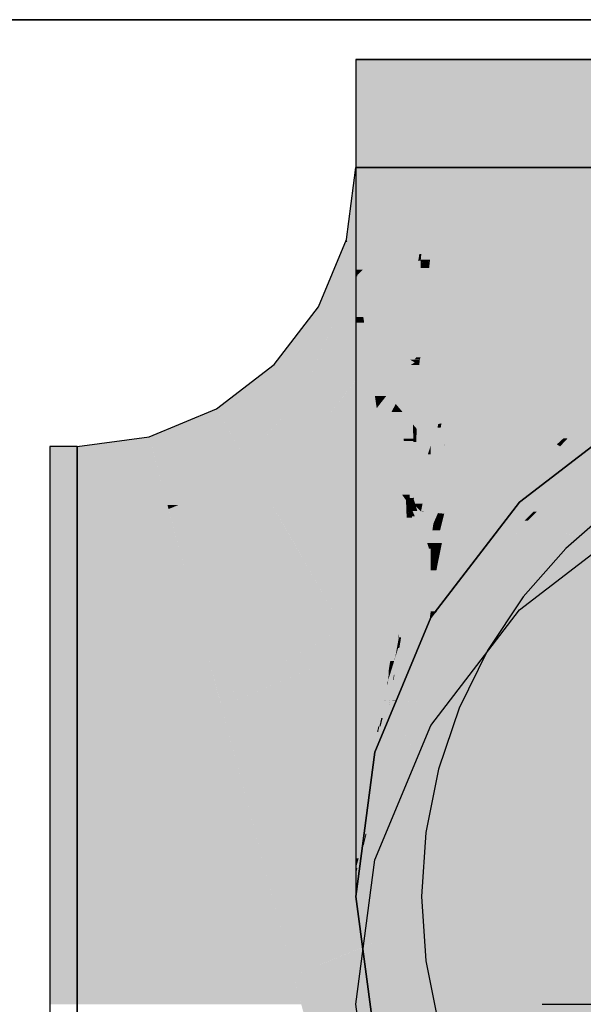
# Model space of a CAD drawing. Extents: x -132 to 668, y -61 to 533.
# Tile 52 of 111: x 89.689 to 90.376, y 122.563 to 123.763. Entities that reach past the tile are written whole.
import ezdxf

# ---------------------------------------------------------------- set-up
doc = ezdxf.new("R2010")
doc.units = 0
doc.layers.get('0').update_dxf_attribs({"lineweight": 5})
doc.layers.add('0-Shading', color=7, linetype='Continuous', lineweight=5)
doc.layers.add('5_EG-BESTAND', color=7, linetype='Continuous', lineweight=25)
doc.layers.add('S_Kaltwasser-OG', color=7, linetype='Continuous', lineweight=25, true_color=0x005e00)

# ---------------------------------------------------------------- blocks, each defined once
blk = doc.blocks.new('Shading-A07AMLNE1N', base_point=(28.6176, 123.8239))
at = {"layer": '0-Shading', "color": 98, "true_color": 0x003b00}
for points in [[(90.1904, 123.5387), (90.0993, 123.5387), (90.1904, 123.7147)], [(90.0993, 123.5387), (90.1904, 123.7147), (90.0993, 123.7147)], [(90.0939, 123.5424), (90.185, 123.5424), (90.0993, 123.5834)], [(90.185, 123.5424), (90.1734, 123.5834), (90.0993, 123.5834)], [(90.185, 123.5424), (90.1904, 123.5834), (90.1734, 123.5834)], [(90.093, 123.5354), (90.1841, 123.5354), (90.0939, 123.5424)], [(90.1841, 123.5354), (90.0939, 123.5424), (90.185, 123.5424)], [(90.1788, 123.4954), (90.0877, 123.4954), (90.1841, 123.5354)], [(90.0877, 123.4954), (90.1841, 123.5354), (90.093, 123.5354)], [(90.1075, 123.4586), (90.0993, 123.4586), (90.1904, 123.5387)], [(90.0993, 123.4586), (90.1904, 123.5387), (90.0993, 123.5387)], [(90.0765, 123.4134), (90.0538, 123.4134), (90.0864, 123.4923)], [(90.1209, 123.4012), (90.0749, 123.4012), (90.0888, 123.4923)], [(90.0749, 123.4012), (90.0888, 123.4923), (90.0864, 123.4923)], [(90.0888, 123.4923), (90.0864, 123.4923), (90.0877, 123.4954)], [(90.1757, 123.4718), (90.096, 123.4718), (90.0877, 123.4954)], [(90.1757, 123.4718), (90.1788, 123.4954), (90.0877, 123.4954)], [(90.1327, 123.3679), (90.1757, 123.4718), (90.096, 123.4718)], [(90.1008, 123.4521), (90.0993, 123.4521), (90.0993, 123.4586)], [(90.1008, 123.4521), (90.1075, 123.4586), (90.0993, 123.4586)], [(90.0993, 123.4507), (90.1008, 123.4521), (90.0993, 123.4521)], [(90.0749, 123.4012), (90.0444, 123.4012), (90.0538, 123.4134)], [(90.0749, 123.4012), (90.0765, 123.4134), (90.0538, 123.4134)], [(90.0497, 123.343), (89.9997, 123.343), (90.0749, 123.4012)], [(89.9997, 123.343), (90.0749, 123.4012), (90.0444, 123.4012)], [(90.1327, 123.3679), (90.0605, 123.3679), (90.0749, 123.4012)], [(90.1327, 123.3679), (90.1209, 123.4012), (90.0749, 123.4012)], [(90.0868, 123.3081), (90.0346, 123.3081), (90.1327, 123.3679)], [(90.0346, 123.3081), (90.1327, 123.3679), (90.0605, 123.3679)], [(90.0346, 123.3081), (89.9542, 123.3081), (89.9997, 123.343)], [(90.0346, 123.3081), (90.0497, 123.343), (89.9997, 123.343)], [(90.0181, 123.289), (89.9293, 123.289), (90.0346, 123.3081)], [(89.9293, 123.289), (90.0346, 123.3081), (89.9542, 123.3081)], [(90.0642, 123.2786), (90.0091, 123.2786), (90.0346, 123.3081)], [(90.0642, 123.2786), (90.0868, 123.3081), (90.0346, 123.3081)], [(89.9489, 123.255), (89.8473, 123.255), (89.9293, 123.289)], [(89.9648, 123.2275), (90.0181, 123.289), (89.9293, 123.289)], [(90.3597, 123.236), (90.3177, 123.236), (90.4393, 123.2983)], [(90.3177, 123.236), (90.4393, 123.2983), (90.3896, 123.2983)], [(90.3551, 123.217), (90.3353, 123.217), (90.4393, 123.2983)], [(89.9976, 123.2275), (89.9648, 123.2275), (90.0642, 123.2786)], [(89.9648, 123.2275), (90.0642, 123.2786), (90.0091, 123.2786)], [(89.8504, 123.2434), (89.7593, 123.2434), (89.8473, 123.255)], [(89.8547, 123.2275), (89.9489, 123.255), (89.8473, 123.255)], [(89.9648, 123.2275), (89.8547, 123.2275), (89.9489, 123.255)], [(89.7263, 123.1523), (89.7593, 123.1523), (89.7263, 123.2434)], [(89.7593, 123.1523), (89.7263, 123.2434), (89.7593, 123.2434)], [(89.8709, 123.167), (89.7593, 123.167), (89.8504, 123.2434)], [(89.7593, 123.167), (89.8504, 123.2434), (89.7593, 123.2434)], [(90.3353, 123.217), (90.2957, 123.217), (90.3177, 123.236)], [(90.3353, 123.217), (90.3597, 123.236), (90.3177, 123.236)], [(89.8695, 123.1721), (89.9648, 123.2275), (89.8547, 123.2275)], [(89.9749, 123.2101), (89.9348, 123.2101), (89.9648, 123.2275)], [(89.9749, 123.2101), (89.9976, 123.2275), (89.9648, 123.2275)], [(90.2192, 123.1122), (90.2014, 123.1122), (90.3353, 123.217)], [(90.2371, 123.1401), (90.207, 123.1401), (90.3353, 123.217)], [(90.207, 123.1401), (90.3353, 123.217), (90.2957, 123.217)], [(90.3447, 123.2068), (90.3241, 123.2068), (90.3353, 123.217)], [(90.3447, 123.2068), (90.3551, 123.217), (90.3353, 123.217)], [(89.8833, 123.1721), (89.8695, 123.1721), (89.9749, 123.2101)], [(89.8695, 123.1721), (89.9749, 123.2101), (89.9348, 123.2101)], [(90.2263, 123.0925), (90.1974, 123.0925), (90.3447, 123.2068)], [(90.1974, 123.0925), (90.3447, 123.2068), (90.3241, 123.2068)], [(89.8709, 123.167), (89.8833, 123.1721), (89.8695, 123.1721)], [(89.7593, 123.1523), (89.8709, 123.167), (89.7593, 123.167)], [(90.2452, 122.9034), (90.406, 122.9034), (90.4857, 123.1523)], [(90.2041, 123.1258), (90.1904, 123.1258), (90.207, 123.1401)], [(90.2014, 123.1122), (90.2371, 123.1401), (90.207, 123.1401)], [(90.2014, 123.1122), (90.1904, 123.1122), (90.2041, 123.1258)], [(90.1904, 123.1122), (90.2041, 123.1258), (90.1904, 123.1258)], [(90.1996, 123.1037), (90.1904, 123.1037), (90.2014, 123.1122)], [(90.1904, 123.1037), (90.2014, 123.1122), (90.1904, 123.1122)], [(90.1974, 123.0925), (90.2192, 123.1122), (90.2014, 123.1122)], [(90.1974, 123.0925), (90.1904, 123.0925), (90.1904, 123.1037)], [(90.1974, 123.0925), (90.1996, 123.1037), (90.1904, 123.1037)], [(90.1904, 123.0579), (90.1974, 123.0925), (90.1904, 123.0925)], [(90.2083, 123.0751), (90.1939, 123.0751), (90.1974, 123.0925)], [(90.2083, 123.0751), (90.2263, 123.0925), (90.1974, 123.0925)], [(90.1904, 123.0579), (90.2083, 123.0751), (90.1939, 123.0751)]]:
    blk.add_solid(points, dxfattribs=at)
at = {"layer": '0-Shading', "color": 98, "true_color": 0x005000}
for points in [[(90.1909, 123.5388), (90.1904, 123.5388), (90.214, 123.7147)], [(90.1904, 123.5388), (90.214, 123.7147), (90.207, 123.7147)], [(90.1904, 123.5387), (90.207, 123.7147), (90.1904, 123.7147)], [(90.207, 123.543), (90.1914, 123.543), (90.2368, 123.7147)], [(90.1914, 123.543), (90.2368, 123.7147), (90.214, 123.7147)], [(90.4393, 123.6031), (90.2174, 123.6031), (90.4393, 123.7147)], [(90.2174, 123.6031), (90.4393, 123.7147), (90.2368, 123.7147)], [(90.207, 123.543), (90.4393, 123.6031), (90.2174, 123.6031)], [(90.1898, 123.4711), (90.1783, 123.4711), (90.2093, 123.5834)], [(90.198, 123.5424), (90.185, 123.5424), (90.2093, 123.5834)], [(90.185, 123.5424), (90.2093, 123.5834), (90.1904, 123.5834)], [(90.4242, 123.4682), (90.1893, 123.4682), (90.4393, 123.5834)], [(90.1893, 123.4682), (90.4393, 123.5834), (90.2093, 123.5834)], [(90.179, 123.478), (90.1765, 123.478), (90.185, 123.5424)], [(90.1783, 123.4711), (90.198, 123.5424), (90.185, 123.5424)], [(90.1909, 123.5388), (90.207, 123.543), (90.1914, 123.543)], [(90.1904, 123.5387), (90.1909, 123.5388), (90.1904, 123.5388)], [(90.1327, 123.3679), (90.1783, 123.4696), (90.1748, 123.4696)], [(90.1778, 123.4165), (90.1545, 123.4165), (90.1783, 123.4696)], [(90.1783, 123.4696), (90.1748, 123.4696), (90.1757, 123.4718)], [(90.1784, 123.4718), (90.1757, 123.4718), (90.179, 123.478)], [(90.1757, 123.4718), (90.179, 123.478), (90.1765, 123.478)], [(90.1783, 123.4711), (90.1765, 123.4711), (90.1757, 123.4718)], [(90.1783, 123.4711), (90.1784, 123.4718), (90.1757, 123.4718)], [(90.1783, 123.4696), (90.1783, 123.4711), (90.1765, 123.4711)], [(90.1885, 123.4609), (90.1782, 123.4609), (90.1783, 123.4696)], [(90.1839, 123.4696), (90.1783, 123.4696), (90.1783, 123.4711)], [(90.1893, 123.4682), (90.1898, 123.4711), (90.1783, 123.4711)], [(90.18, 123.4682), (90.1839, 123.4696), (90.1783, 123.4696)], [(90.1893, 123.4682), (90.18, 123.4682), (90.1839, 123.4696)], [(90.1885, 123.4609), (90.1893, 123.4682), (90.18, 123.4682)], [(90.2165, 123.4609), (90.1885, 123.4609), (90.1893, 123.4682)], [(90.4162, 123.4074), (90.4242, 123.4682), (90.1893, 123.4682)], [(90.3272, 123.3426), (90.1765, 123.3426), (90.1885, 123.4609)], [(90.1772, 123.35), (90.1885, 123.4609), (90.1782, 123.4609)], [(90.2512, 123.4074), (90.2165, 123.4609), (90.1885, 123.4609)], [(90.4162, 123.4074), (90.2512, 123.4074), (90.2165, 123.4609)], [(90.1774, 123.3679), (90.1327, 123.3679), (90.1778, 123.4165)], [(90.1327, 123.3679), (90.1778, 123.4165), (90.1545, 123.4165)], [(90.3731, 123.3034), (90.4162, 123.4074), (90.2512, 123.4074)], [(90.115, 123.3105), (90.0887, 123.3105), (90.1327, 123.3679)], [(90.1549, 123.3356), (90.1227, 123.3356), (90.1327, 123.3679)], [(90.1771, 123.3489), (90.1655, 123.3489), (90.1327, 123.3679)], [(90.1746, 123.35), (90.1774, 123.3679), (90.1327, 123.3679)], [(90.171, 123.3457), (90.1479, 123.3457), (90.1327, 123.3679)], [(90.1772, 123.35), (90.1746, 123.35), (90.1774, 123.3679)], [(90.171, 123.3457), (90.1771, 123.3489), (90.1655, 123.3489)], [(90.1768, 123.3457), (90.171, 123.3457), (90.1771, 123.3489)], [(90.1771, 123.3489), (90.1772, 123.35), (90.1746, 123.35)], [(90.1549, 123.3356), (90.171, 123.3457), (90.1479, 123.3457)], [(90.1762, 123.3356), (90.1549, 123.3356), (90.1765, 123.3426)], [(90.1549, 123.3356), (90.1765, 123.3426), (90.166, 123.3426)], [(90.1765, 123.3426), (90.166, 123.3426), (90.171, 123.3457)], [(90.1765, 123.3426), (90.1768, 123.3457), (90.171, 123.3457)], [(90.2393, 123.3063), (90.175, 123.3063), (90.1765, 123.3426)], [(90.2443, 123.3034), (90.3272, 123.3426), (90.1765, 123.3426)], [(90.3731, 123.3034), (90.2443, 123.3034), (90.3272, 123.3426)], [(90.1721, 123.3105), (90.115, 123.3105), (90.1549, 123.3356)], [(90.115, 123.3105), (90.1549, 123.3356), (90.1227, 123.3356)], [(90.175, 123.3063), (90.1762, 123.3356), (90.1549, 123.3356)], [(90.1051, 123.2786), (90.0642, 123.2786), (90.115, 123.3105)], [(90.0642, 123.2786), (90.115, 123.3105), (90.0887, 123.3105)], [(90.1734, 123.2647), (90.1008, 123.2647), (90.175, 123.3063)], [(90.1008, 123.2647), (90.175, 123.3063), (90.1137, 123.3063)], [(90.175, 123.3063), (90.1137, 123.3063), (90.115, 123.3105)], [(90.175, 123.3063), (90.1721, 123.3105), (90.115, 123.3105)], [(90.1996, 123.2706), (90.1736, 123.2706), (90.175, 123.3063)], [(90.1883, 123.2869), (90.2393, 123.3063), (90.175, 123.3063)], [(90.2728, 123.2869), (90.1883, 123.2869), (90.2393, 123.3063)], [(90.2728, 123.2869), (90.3731, 123.3034), (90.2443, 123.3034)], [(90.3663, 123.2869), (90.2728, 123.2869), (90.3731, 123.3034)], [(90.0954, 123.2473), (90.0234, 123.2473), (90.0642, 123.2786)], [(90.0954, 123.2473), (90.1051, 123.2786), (90.0642, 123.2786)], [(90.1996, 123.2706), (90.2728, 123.2869), (90.1883, 123.2869)], [(90.2349, 123.2715), (90.2036, 123.2715), (90.2367, 123.2789)], [(90.2524, 123.2334), (90.2252, 123.2334), (90.2367, 123.2789)], [(90.2868, 123.2789), (90.2367, 123.2789), (90.2728, 123.2869)], [(90.249, 123.2434), (90.2868, 123.2789), (90.2367, 123.2789)], [(90.3482, 123.2434), (90.249, 123.2434), (90.2868, 123.2789)], [(90.331, 123.2533), (90.3663, 123.2869), (90.2728, 123.2869)], [(90.3523, 123.2533), (90.331, 123.2533), (90.3663, 123.2869)], [(90.1788, 123.2473), (90.0954, 123.2473), (90.1813, 123.2665)], [(90.0954, 123.2473), (90.1734, 123.2647), (90.1008, 123.2647)], [(90.1805, 123.1736), (90.1692, 123.1736), (90.1988, 123.2665)], [(90.1692, 123.1736), (90.1988, 123.2665), (90.1813, 123.2665)], [(90.1734, 123.2647), (90.1996, 123.2706), (90.1736, 123.2706)], [(90.1818, 123.1641), (90.1786, 123.1641), (90.2026, 123.2663)], [(90.1786, 123.1641), (90.2026, 123.2663), (90.1987, 123.2663)], [(90.1988, 123.2665), (90.1813, 123.2665), (90.1996, 123.2706)], [(90.2252, 123.2334), (90.1959, 123.2334), (90.2026, 123.2663)], [(90.2026, 123.2663), (90.1987, 123.2663), (90.1996, 123.2706)], [(90.2034, 123.2706), (90.1996, 123.2706), (90.2036, 123.2715)], [(90.2026, 123.2663), (90.2034, 123.2706), (90.1996, 123.2706)], [(90.2335, 123.2663), (90.2026, 123.2663), (90.2349, 123.2715)], [(90.2026, 123.2663), (90.2349, 123.2715), (90.2036, 123.2715)], [(90.2252, 123.2334), (90.2335, 123.2663), (90.2026, 123.2663)], [(90.3441, 123.2458), (90.3523, 123.2533), (90.331, 123.2533)], [(90.3492, 123.2458), (90.3441, 123.2458), (90.3523, 123.2533)], [(90.1327, 123.2101), (89.9749, 123.2101), (90.0954, 123.2473)], [(89.9749, 123.2101), (90.0954, 123.2473), (90.0234, 123.2473)], [(90.1692, 123.1736), (90.1788, 123.2473), (90.0954, 123.2473)], [(90.2797, 123.1541), (90.3482, 123.2434), (90.249, 123.2434)], [(90.3482, 123.2434), (90.3492, 123.2458), (90.3441, 123.2458)], [(90.2076, 123.1638), (90.1818, 123.1638), (90.2252, 123.2334)], [(90.1818, 123.1638), (90.2252, 123.2334), (90.1959, 123.2334)], [(90.2748, 123.1613), (90.2069, 123.1613), (90.2252, 123.2334)], [(90.2797, 123.1541), (90.2524, 123.2334), (90.2252, 123.2334)], [(89.997, 123.1717), (89.8823, 123.1717), (89.9749, 123.2101)], [(89.997, 123.1717), (90.1327, 123.2101), (89.9749, 123.2101)], [(90.171, 123.1717), (89.997, 123.1717), (90.1327, 123.2101)], [(89.9997, 123.167), (89.8709, 123.167), (89.997, 123.1717)], [(89.8709, 123.167), (89.997, 123.1717), (89.8823, 123.1717)], [(90.1786, 123.1641), (90.0014, 123.1641), (89.997, 123.1717)], [(90.1786, 123.1641), (90.171, 123.1717), (89.997, 123.1717)], [(90.1786, 123.1641), (90.1805, 123.1736), (90.1692, 123.1736)], [(89.8748, 123.1523), (89.7593, 123.1523), (89.8709, 123.167)], [(89.9097, 123.022), (89.9997, 123.167), (89.8709, 123.167)], [(90.0834, 123.022), (89.9097, 123.022), (89.9997, 123.167)], [(90.0101, 123.1491), (90.1786, 123.1641), (90.0014, 123.1641)], [(90.1936, 123.1491), (90.0101, 123.1491), (90.1786, 123.1641)], [(90.1992, 123.1621), (90.1806, 123.1621), (90.1786, 123.1641)], [(90.1818, 123.1638), (90.1818, 123.1641), (90.1786, 123.1641)], [(90.1936, 123.1491), (90.1992, 123.1621), (90.1806, 123.1621)], [(90.2069, 123.1613), (90.2076, 123.1638), (90.1818, 123.1638)], [(90.2039, 123.1491), (90.1936, 123.1491), (90.2069, 123.1613)], [(90.1936, 123.1491), (90.2069, 123.1613), (90.1989, 123.1613)], [(90.2069, 123.1613), (90.1989, 123.1613), (90.1992, 123.1621)], [(90.2365, 123.141), (90.2018, 123.141), (90.2527, 123.1568)], [(90.2018, 123.141), (90.2527, 123.1568), (90.2058, 123.1568)], [(90.2527, 123.1568), (90.2058, 123.1568), (90.2069, 123.1613)], [(90.2797, 123.1541), (90.2748, 123.1613), (90.2069, 123.1613)], [(90.2797, 123.1541), (90.25, 123.1541), (90.2527, 123.1568)], [(89.7263, 123.1464), (89.7593, 123.1464), (89.7593, 123.1523)], [(89.7263, 123.1464), (89.7593, 123.1523), (89.7263, 123.1523)], [(89.7263, 122.9034), (89.7593, 122.9034), (89.7263, 123.1464)], [(89.7593, 122.9034), (89.7263, 123.1464), (89.7593, 123.1464)], [(89.9353, 122.9266), (89.7593, 122.9266), (89.8748, 123.1523)], [(89.7593, 122.9266), (89.8748, 123.1523), (89.7593, 123.1523)], [(90.0834, 123.022), (90.1936, 123.1491), (90.0101, 123.1491)], [(90.1813, 123.0574), (90.1141, 123.0574), (90.1936, 123.1491)], [(90.2018, 123.141), (90.1925, 123.141), (90.1936, 123.1491)], [(90.2018, 123.141), (90.2039, 123.1491), (90.1936, 123.1491)], [(90.2565, 123.1239), (90.2189, 123.1239), (90.2797, 123.1541)], [(90.2189, 123.1239), (90.2797, 123.1541), (90.25, 123.1541)], [(90.1813, 123.0574), (90.2018, 123.141), (90.1925, 123.141)], [(90.2402, 123.1026), (90.1924, 123.1026), (90.2018, 123.141)], [(90.2189, 123.1239), (90.2365, 123.141), (90.2018, 123.141)], [(90.2402, 123.1026), (90.2565, 123.1239), (90.2189, 123.1239)], [(90.1813, 123.0574), (90.2402, 123.1026), (90.1924, 123.1026)], [(90.1352, 123.022), (90.0834, 123.022), (90.1813, 123.0574)], [(90.0834, 123.022), (90.1813, 123.0574), (90.1141, 123.0574)], [(89.9332, 122.9347), (90.0834, 123.022), (89.9097, 123.022)], [(90.0993, 122.9945), (90.0361, 122.9945), (90.0834, 123.022)], [(90.0993, 122.9945), (90.1352, 123.022), (90.0834, 123.022)], [(89.9548, 122.9347), (89.9332, 122.9347), (90.0993, 122.9945)], [(89.9332, 122.9347), (90.0993, 122.9945), (90.0361, 122.9945)], [(89.9353, 122.9266), (89.9548, 122.9347), (89.9332, 122.9347)], [(89.7593, 122.9034), (89.9353, 122.9266), (89.7593, 122.9266)]]:
    blk.add_solid(points, dxfattribs=at)
at = {"layer": '0-Shading', "color": 98, "true_color": 0x004d00}
for points in [[(90.4182, 123.543), (90.207, 123.543), (90.4393, 123.6031)], [(90.2065, 123.5387), (90.1904, 123.5387), (90.207, 123.543)], [(90.3951, 123.477), (90.2005, 123.477), (90.4182, 123.543)], [(90.2005, 123.477), (90.4182, 123.543), (90.207, 123.543)], [(90.1904, 123.3747), (90.2065, 123.5387), (90.1904, 123.5387)], [(90.1904, 123.3747), (90.3951, 123.477), (90.2005, 123.477)]]:
    blk.add_solid(points, dxfattribs=at)
at = {"layer": '0-Shading', "color": 98, "true_color": 0x003a00}
for points in [[(90.1904, 123.4521), (90.1008, 123.4521), (90.1904, 123.5387)], [(90.101, 123.4507), (90.0993, 123.4507), (90.1008, 123.4521)], [(90.1083, 123.4009), (90.0993, 123.4009), (90.101, 123.4507)], [(90.0993, 123.4009), (90.101, 123.4507), (90.0993, 123.4507)], [(90.1904, 123.3747), (90.1904, 123.4521), (90.1008, 123.4521)], [(90.1678, 123.3942), (90.1093, 123.3942), (90.1008, 123.4521)], [(90.1093, 123.3942), (90.0993, 123.3942), (90.0993, 123.4009)], [(90.1093, 123.3942), (90.1083, 123.4009), (90.0993, 123.4009)], [(90.1179, 123.3357), (90.0993, 123.3357), (90.1093, 123.3942)], [(90.0993, 123.3357), (90.1093, 123.3942), (90.0993, 123.3942)], [(90.1728, 123.3519), (90.1155, 123.3519), (90.1093, 123.3942)], [(90.1386, 123.3747), (90.1678, 123.3942), (90.1093, 123.3942)], [(90.1904, 123.3747), (90.1386, 123.3747), (90.1678, 123.3942)], [(90.1728, 123.3519), (90.1904, 123.3747), (90.1386, 123.3747)], [(90.1782, 123.3519), (90.1728, 123.3519), (90.1904, 123.3747)], [(90.1204, 123.318), (90.1728, 123.3519), (90.1155, 123.3519)], [(90.1464, 123.318), (90.1204, 123.318), (90.1728, 123.3519)], [(90.153, 123.3048), (90.1362, 123.3048), (90.1768, 123.3493)], [(90.1362, 123.3048), (90.1768, 123.3493), (90.1707, 123.3493)], [(90.1768, 123.3493), (90.1707, 123.3493), (90.1728, 123.3519)], [(90.1768, 123.3493), (90.1782, 123.3519), (90.1728, 123.3519)], [(90.1204, 123.318), (90.0993, 123.318), (90.0993, 123.3357)], [(90.1204, 123.318), (90.1179, 123.3357), (90.0993, 123.3357)], [(90.1246, 123.2899), (90.0993, 123.2899), (90.1204, 123.318)], [(90.0993, 123.2899), (90.1204, 123.318), (90.0993, 123.318)], [(90.1362, 123.3048), (90.1224, 123.3048), (90.1204, 123.318)], [(90.1362, 123.3048), (90.1464, 123.318), (90.1204, 123.318)], [(90.1246, 123.2899), (90.1362, 123.3048), (90.1224, 123.3048)], [(90.1478, 123.2951), (90.1286, 123.2951), (90.1362, 123.3048)], [(90.1478, 123.2951), (90.153, 123.3048), (90.1362, 123.3048)], [(90.0993, 123.2574), (90.1246, 123.2899), (90.0993, 123.2899)], [(90.1289, 123.2599), (90.1013, 123.2599), (90.1246, 123.2899)], [(90.145, 123.2899), (90.1246, 123.2899), (90.1478, 123.2951)], [(90.1246, 123.2899), (90.1478, 123.2951), (90.1286, 123.2951)], [(90.1289, 123.2599), (90.145, 123.2899), (90.1246, 123.2899)], [(90.1276, 123.2574), (90.0993, 123.2574), (90.1289, 123.2599)], [(90.0993, 123.2574), (90.1289, 123.2599), (90.1013, 123.2599)], [(90.1173, 123.2383), (90.0993, 123.2383), (90.0993, 123.2574)], [(90.1173, 123.2383), (90.1276, 123.2574), (90.0993, 123.2574)], [(90.0993, 123.2047), (90.1173, 123.2383), (90.0993, 123.2383)]]:
    blk.add_solid(points, dxfattribs=at)
at = {"layer": '0-Shading', "color": 98, "true_color": 0x004900}
for points in [[(90.3288, 123.3747), (90.1904, 123.3747), (90.3951, 123.477)], [(90.4393, 123.4098), (90.3516, 123.4098), (90.4393, 123.477)], [(90.3516, 123.4098), (90.4393, 123.477), (90.3951, 123.477)], [(90.2946, 123.3075), (90.2853, 123.3075), (90.4393, 123.4098)], [(90.2853, 123.3075), (90.4393, 123.4098), (90.3516, 123.4098)], [(90.2853, 123.3075), (90.1904, 123.3075), (90.3288, 123.3747)], [(90.1904, 123.3075), (90.3288, 123.3747), (90.1904, 123.3747)], [(90.1904, 123.2444), (90.2853, 123.3075), (90.1904, 123.3075)], [(90.2775, 123.2954), (90.2671, 123.2954), (90.2853, 123.3075)], [(90.2775, 123.2954), (90.2946, 123.3075), (90.2853, 123.3075)], [(90.207, 123.2456), (90.1922, 123.2456), (90.2775, 123.2954)], [(90.1922, 123.2456), (90.2775, 123.2954), (90.2671, 123.2954)], [(90.2054, 123.2444), (90.1904, 123.2444), (90.207, 123.2456)], [(90.1904, 123.2444), (90.207, 123.2456), (90.1922, 123.2456)], [(90.1904, 123.2338), (90.2054, 123.2444), (90.1904, 123.2444)]]:
    blk.add_solid(points, dxfattribs=at)
at = {"layer": '0-Shading', "color": 98, "true_color": 0x004300}
for points in [[(90.4393, 123.3413), (90.3424, 123.3413), (90.4393, 123.4098)], [(90.3288, 123.2456), (90.207, 123.2456), (90.4393, 123.3413)], [(90.207, 123.2456), (90.4393, 123.3413), (90.3424, 123.3413)], [(90.2054, 123.2338), (90.1904, 123.2338), (90.207, 123.2456)], [(90.1904, 123.1258), (90.2313, 123.2435), (90.2067, 123.2435)], [(90.207, 123.1401), (90.1954, 123.1401), (90.2313, 123.2435)], [(90.2313, 123.2435), (90.2067, 123.2435), (90.2075, 123.2456)], [(90.2067, 123.2435), (90.2075, 123.2456), (90.207, 123.2456)], [(90.2075, 123.2456), (90.207, 123.2456), (90.207, 123.2456)], [(90.3177, 123.236), (90.3288, 123.2456), (90.207, 123.2456)], [(90.3177, 123.236), (90.2296, 123.236), (90.2313, 123.2435)], [(90.1904, 123.1258), (90.2054, 123.2338), (90.1904, 123.2338)], [(90.207, 123.1401), (90.3177, 123.236), (90.2296, 123.236)], [(90.1904, 123.1258), (90.207, 123.1401), (90.1954, 123.1401)]]:
    blk.add_solid(points, dxfattribs=at)
at = {"layer": '0-Shading', "color": 98, "true_color": 0x003800}
for points in [[(90.1904, 123.2951), (90.1478, 123.2951), (90.1904, 123.3747)], [(90.1562, 123.2852), (90.1425, 123.2852), (90.1478, 123.2951)], [(90.1904, 123.2444), (90.1904, 123.2951), (90.1478, 123.2951)], [(90.1571, 123.2599), (90.1289, 123.2599), (90.1562, 123.2852)], [(90.1289, 123.2599), (90.1562, 123.2852), (90.1425, 123.2852)], [(90.1689, 123.27), (90.1567, 123.27), (90.1562, 123.2852)], [(90.1574, 123.2528), (90.1689, 123.27), (90.1567, 123.27)], [(90.1691, 123.2528), (90.1574, 123.2528), (90.1689, 123.27)], [(90.1734, 123.2647), (90.169, 123.2647), (90.1689, 123.27)], [(90.1691, 123.2498), (90.1734, 123.2647), (90.169, 123.2647)], [(90.1728, 123.2498), (90.1691, 123.2498), (90.1734, 123.2647)], [(90.1867, 123.2489), (90.1727, 123.2489), (90.1734, 123.2647)], [(90.13, 123.2383), (90.1173, 123.2383), (90.1289, 123.2599)], [(90.1574, 123.2528), (90.1571, 123.2599), (90.1289, 123.2599)], [(90.1574, 123.2528), (90.1319, 123.2528), (90.1289, 123.2599)], [(90.1457, 123.2192), (90.131, 123.2192), (90.1289, 123.2599)], [(90.16, 123.1844), (90.1574, 123.2528), (90.1319, 123.2528)], [(90.1691, 123.2498), (90.1577, 123.2498), (90.1574, 123.2528)], [(90.1646, 123.1844), (90.16, 123.1844), (90.1574, 123.2528)], [(90.1691, 123.2498), (90.1691, 123.2528), (90.1574, 123.2528)], [(90.165, 123.1806), (90.1691, 123.2498), (90.1577, 123.2498)], [(90.1697, 123.1806), (90.165, 123.1806), (90.1691, 123.2498)], [(90.1727, 123.2489), (90.1728, 123.2498), (90.1691, 123.2498)], [(90.1727, 123.2489), (90.1691, 123.2489), (90.1691, 123.2498)], [(90.1697, 123.1819), (90.1727, 123.2489), (90.1691, 123.2489)], [(90.1701, 123.1819), (90.1697, 123.1819), (90.1727, 123.2489)], [(90.1701, 123.1819), (90.1904, 123.2444), (90.1726, 123.2444)], [(90.1904, 123.2444), (90.1726, 123.2444), (90.1727, 123.2489)], [(90.1904, 123.2444), (90.1867, 123.2489), (90.1727, 123.2489)], [(90.1904, 123.2338), (90.187, 123.2338), (90.1904, 123.2444)], [(90.1413, 123.2047), (90.0993, 123.2047), (90.1173, 123.2383)], [(90.131, 123.2192), (90.13, 123.2383), (90.1173, 123.2383)], [(90.1702, 123.1806), (90.1697, 123.1806), (90.1904, 123.2338)], [(90.1697, 123.1806), (90.1904, 123.2338), (90.187, 123.2338)], [(90.1556, 123.1844), (90.1457, 123.2192), (90.131, 123.2192)], [(90.16, 123.1844), (90.1556, 123.1844), (90.1457, 123.2192)], [(90.1426, 123.2028), (90.0993, 123.2028), (90.1413, 123.2047)], [(90.0993, 123.2028), (90.1413, 123.2047), (90.0993, 123.2047)], [(90.0993, 122.9934), (90.1426, 123.2028), (90.0993, 123.2028)], [(90.1469, 123.119), (90.1253, 123.119), (90.1426, 123.2028)], [(90.1603, 123.1779), (90.1439, 123.1779), (90.1426, 123.2028)], [(90.1603, 123.1779), (90.16, 123.1844), (90.1556, 123.1844)], [(90.1627, 123.1779), (90.1603, 123.1779), (90.16, 123.1844)], [(90.1661, 123.1697), (90.1646, 123.1844), (90.16, 123.1844)], [(90.1661, 123.1697), (90.1697, 123.1806), (90.165, 123.1806)], [(90.1697, 123.1791), (90.1692, 123.1791), (90.1697, 123.1806)], [(90.1697, 123.1806), (90.1701, 123.1819), (90.1697, 123.1819)], [(90.1697, 123.1791), (90.1702, 123.1806), (90.1697, 123.1806)], [(90.145, 123.1565), (90.1603, 123.1779), (90.1439, 123.1779)], [(90.1611, 123.1565), (90.145, 123.1565), (90.1603, 123.1779)], [(90.1661, 123.1697), (90.1606, 123.1697), (90.1603, 123.1779)], [(90.1661, 123.1697), (90.1627, 123.1779), (90.1603, 123.1779)], [(90.1611, 123.1565), (90.1661, 123.1697), (90.1606, 123.1697)], [(90.1661, 123.1697), (90.1697, 123.1791), (90.1692, 123.1791)], [(90.1469, 123.119), (90.1611, 123.1565), (90.145, 123.1565)], [(90.0993, 122.9934), (90.1469, 123.119), (90.1253, 123.119)]]:
    blk.add_solid(points, dxfattribs=at)
at = {"layer": '0-Shading', "color": 98, "true_color": 0x005c00}
for points in [[(90.6155, 123.2434), (90.3482, 123.2434), (90.5229, 123.3196)], [(90.3482, 123.2434), (90.5229, 123.3196), (90.4189, 123.3196)], [(90.3731, 123.3034), (90.4189, 123.3196), (90.3798, 123.3196)], [(90.3574, 123.2533), (90.3523, 123.2533), (90.4085, 123.3085)], [(90.3523, 123.2533), (90.4034, 123.3034), (90.3731, 123.3034)], [(90.4034, 123.3034), (90.3731, 123.3034), (90.4085, 123.3085)], [(90.3731, 123.3034), (90.4085, 123.3085), (90.3873, 123.3085)], [(90.3482, 123.2434), (90.3574, 123.2533), (90.3523, 123.2533)], [(90.4764, 123.1694), (90.2914, 123.1694), (90.3482, 123.2434)], [(90.6883, 123.1835), (90.6155, 123.2434), (90.3482, 123.2434)], [(90.6883, 123.1835), (90.452, 123.1835), (90.3482, 123.2434)], [(90.2797, 123.1541), (90.4764, 123.1694), (90.2914, 123.1694)], [(90.4964, 123.1579), (90.3281, 123.1579), (90.4764, 123.1694)], [(90.3222, 123.1541), (90.2797, 123.1541), (90.3281, 123.1579)], [(90.5149, 123.1472), (90.3111, 123.1472), (90.4964, 123.1579)], [(90.3111, 123.1472), (90.4964, 123.1579), (90.3281, 123.1579)], [(90.2402, 123.1026), (90.3111, 123.1472), (90.2744, 123.1472)], [(90.5109, 123.1027), (90.2404, 123.1027), (90.3111, 123.1472)], [(90.3111, 123.1472), (90.2744, 123.1472), (90.2797, 123.1541)], [(90.3111, 123.1472), (90.3222, 123.1541), (90.2797, 123.1541)], [(90.5693, 123.1158), (90.5149, 123.1472), (90.3111, 123.1472)], [(90.5693, 123.1158), (90.4522, 123.1158), (90.3111, 123.1472)], [(90.2853, 123.0574), (90.1813, 123.0574), (90.2402, 123.1026)], [(90.5103, 123.1026), (90.2402, 123.1026), (90.5109, 123.1027)], [(90.2402, 123.1026), (90.5109, 123.1027), (90.2404, 123.1027)], [(90.2895, 123.0532), (90.5103, 123.1026), (90.2402, 123.1026)], [(90.6131, 123.0532), (90.2895, 123.0532), (90.6427, 123.0734)], [(90.2895, 123.0532), (90.6427, 123.0734), (90.3798, 123.0734)], [(90.177, 123.0409), (90.1598, 123.0409), (90.1813, 123.0574)], [(90.3262, 123.0165), (90.1706, 123.0165), (90.2895, 123.0532)], [(90.1706, 123.0165), (90.2895, 123.0532), (90.1802, 123.0532)], [(90.2895, 123.0532), (90.1802, 123.0532), (90.2853, 123.0574)], [(90.1802, 123.0532), (90.2853, 123.0574), (90.1813, 123.0574)], [(90.4207, 122.9221), (90.6131, 123.0532), (90.2895, 123.0532)], [(90.1529, 123.0111), (90.1209, 123.0111), (90.1598, 123.0409)], [(90.1706, 123.0165), (90.1542, 123.0165), (90.177, 123.0409)], [(90.1542, 123.0165), (90.177, 123.0409), (90.1598, 123.0409)], [(90.4093, 122.9335), (90.1488, 122.9335), (90.3262, 123.0165)], [(90.1488, 122.9335), (90.3262, 123.0165), (90.1706, 123.0165)], [(90.1692, 123.0111), (90.1529, 123.0111), (90.1706, 123.0165)], [(90.1529, 123.0111), (90.1706, 123.0165), (90.1542, 123.0165)], [(90.1491, 122.9945), (90.0993, 122.9945), (90.1529, 123.0111)], [(90.0993, 122.9945), (90.1529, 123.0111), (90.1209, 123.0111)], [(90.149, 122.934), (90.1351, 122.934), (90.1692, 123.0111)], [(90.1351, 122.934), (90.1692, 123.0111), (90.1529, 123.0111)], [(90.1342, 122.9341), (89.9534, 122.9341), (90.0993, 122.9945)], [(90.1342, 122.9341), (90.1491, 122.9945), (90.0993, 122.9945)], [(90.1351, 122.9341), (90.1342, 122.9341), (90.1491, 122.9945)], [(90.1385, 122.9266), (89.9353, 122.9266), (90.1342, 122.9341)], [(89.9353, 122.9266), (90.1342, 122.9341), (89.9534, 122.9341)], [(90.4207, 122.9221), (90.1411, 122.9221), (90.1342, 122.9341)], [(90.1351, 122.934), (90.1351, 122.9341), (90.1342, 122.9341)], [(90.1488, 122.9335), (90.149, 122.934), (90.1351, 122.934)], [(90.4207, 122.9221), (90.4093, 122.9335), (90.1488, 122.9335)], [(89.9415, 122.9034), (89.7593, 122.9034), (89.9353, 122.9266)], [(89.996, 122.7001), (90.1385, 122.9266), (89.9353, 122.9266)], [(90.2693, 122.7001), (89.996, 122.7001), (90.1385, 122.9266)], [(90.1757, 122.8622), (90.4207, 122.9221), (90.1411, 122.9221)], [(90.4806, 122.8622), (90.1757, 122.8622), (90.4207, 122.9221)], [(89.7263, 122.8975), (89.7593, 122.8975), (89.7593, 122.9034)], [(89.7263, 122.8975), (89.7593, 122.9034), (89.7263, 122.9034)], [(89.7263, 122.5634), (89.7593, 122.5634), (89.7263, 122.8975)], [(89.7593, 122.5634), (89.7263, 122.8975), (89.7593, 122.8975)], [(90.0233, 122.5982), (89.7593, 122.5982), (89.9415, 122.9034)], [(89.7593, 122.5982), (89.9415, 122.9034), (89.7593, 122.9034)], [(90.2693, 122.7001), (90.4806, 122.8622), (90.1757, 122.8622)], [(90.2693, 122.7001), (90.506, 122.8367), (90.4474, 122.8367)], [(90.3626, 122.7001), (90.2693, 122.7001), (90.5606, 122.7821)], [(90.2693, 122.7001), (90.5606, 122.7821), (90.4114, 122.7821)], [(90.6738, 122.6689), (90.2873, 122.6689), (90.5606, 122.7821)], [(90.0233, 122.5982), (90.2693, 122.7001), (89.996, 122.7001)], [(90.2873, 122.6689), (90.1941, 122.6689), (90.2693, 122.7001)], [(90.2873, 122.6689), (90.3626, 122.7001), (90.2693, 122.7001)], [(90.3282, 122.5982), (90.0233, 122.5982), (90.2873, 122.6689)], [(90.0843, 122.6145), (90.0628, 122.6145), (90.2873, 122.6689)], [(90.0628, 122.6145), (90.2873, 122.6689), (90.1941, 122.6689)], [(90.3145, 122.6217), (90.6738, 122.6689), (90.2873, 122.6689)], [(90.721, 122.6217), (90.3145, 122.6217), (90.6738, 122.6689)], [(90.4393, 122.4056), (90.721, 122.6217), (90.3145, 122.6217)], [(90.0233, 122.5982), (90.0611, 122.6083), (90.0477, 122.6083)], [(90.0611, 122.6083), (90.0477, 122.6083), (90.0628, 122.6145)], [(90.0611, 122.6083), (90.0843, 122.6145), (90.0628, 122.6145)], [(90.0326, 122.5634), (89.7593, 122.5634), (90.0233, 122.5982)], [(89.7593, 122.5634), (90.0233, 122.5982), (89.7593, 122.5982)], [(90.0749, 122.4056), (90.3282, 122.5982), (90.0233, 122.5982)], [(90.4393, 122.4056), (90.0749, 122.4056), (90.3282, 122.5982)]]:
    blk.add_solid(points, dxfattribs=at)
at = {"layer": '0-Shading', "color": 98, "true_color": 0x003300}
for points in [[(90.3198, 123.164), (90.316, 123.164), (90.4393, 123.2836)], [(90.3602, 123.2068), (90.3447, 123.2068), (90.4393, 123.2836)], [(90.3447, 123.2068), (90.4393, 123.2836), (90.4241, 123.2836)], [(90.316, 123.164), (90.3003, 123.164), (90.3447, 123.2068)], [(90.316, 123.164), (90.3602, 123.2068), (90.3447, 123.2068)], [(90.2244, 123.0751), (90.2083, 123.0751), (90.316, 123.164)], [(90.2083, 123.0751), (90.316, 123.164), (90.3003, 123.164)], [(90.3085, 123.1527), (90.3044, 123.1527), (90.316, 123.164)], [(90.3085, 123.1527), (90.3198, 123.164), (90.316, 123.164)], [(90.198, 123.0422), (90.1904, 123.0422), (90.3085, 123.1527)], [(90.1904, 123.0422), (90.3085, 123.1527), (90.3044, 123.1527)], [(90.1904, 122.9034), (90.2452, 122.9034), (90.4393, 123.1523)], [(90.2452, 122.9034), (90.4393, 123.1523), (90.4857, 123.1523)], [(90.1904, 123.1188), (90.1883, 123.1188), (90.1904, 123.1258)], [(90.1579, 123.0077), (90.1539, 123.0077), (90.1883, 123.1188)], [(90.1904, 123.0579), (90.1716, 123.0579), (90.1883, 123.1188)], [(90.1904, 123.1037), (90.1888, 123.1037), (90.1883, 123.1188)], [(90.1904, 123.1037), (90.1904, 123.1188), (90.1883, 123.1188)], [(90.1904, 123.0579), (90.1904, 123.1037), (90.1888, 123.1037)], [(90.1989, 123.0579), (90.1904, 123.0579), (90.2083, 123.0751)], [(90.1904, 123.0422), (90.2244, 123.0751), (90.2083, 123.0751)], [(90.1562, 122.9346), (90.1409, 122.9346), (90.1904, 123.0579)], [(90.1532, 122.9652), (90.1463, 122.9652), (90.1904, 123.0579)], [(90.1463, 122.9652), (90.1904, 123.0579), (90.1716, 123.0579)], [(90.1904, 123.0422), (90.1989, 123.0579), (90.1904, 123.0579)], [(90.1904, 123.0347), (90.198, 123.0422), (90.1904, 123.0422)], [(90.1463, 122.9652), (90.1579, 123.0077), (90.1539, 123.0077)], [(90.1521, 122.9975), (90.1507, 122.9975), (90.1539, 123.0077)], [(90.1445, 122.9587), (90.1421, 122.9587), (90.1507, 122.9975)], [(90.1463, 122.9652), (90.1456, 122.9652), (90.1521, 122.9975)], [(90.1456, 122.9652), (90.1521, 122.9975), (90.1507, 122.9975)], [(90.1473, 122.9818), (90.1459, 122.9818), (90.1507, 122.9975)], [(90.1367, 122.9341), (90.1351, 122.9341), (90.1473, 122.9818)], [(90.1351, 122.9341), (90.1473, 122.9818), (90.1459, 122.9818)], [(90.1407, 122.9587), (90.1387, 122.9587), (90.1459, 122.9818)], [(90.1409, 122.9346), (90.1532, 122.9652), (90.1463, 122.9652)], [(90.1445, 122.9587), (90.1463, 122.9652), (90.1456, 122.9652)], [(90.1452, 122.9587), (90.1445, 122.9587), (90.1463, 122.9652)], [(90.125, 122.8951), (90.119, 122.8951), (90.1379, 122.9533)], [(90.119, 122.8951), (90.1379, 122.9533), (90.137, 122.9533)], [(90.1318, 122.9122), (90.1445, 122.9587), (90.1421, 122.9587)], [(90.1351, 122.9341), (90.1337, 122.9341), (90.1379, 122.9533)], [(90.1351, 122.9341), (90.1407, 122.9587), (90.1387, 122.9587)], [(90.1379, 122.9533), (90.137, 122.9533), (90.1387, 122.9587)], [(90.1406, 122.9339), (90.1378, 122.9339), (90.1445, 122.9587)], [(90.1409, 122.9346), (90.1407, 122.9346), (90.1452, 122.9587)], [(90.1407, 122.9346), (90.1452, 122.9587), (90.1445, 122.9587)], [(90.1279, 122.9024), (90.1266, 122.9024), (90.1351, 122.9341)], [(90.1266, 122.9024), (90.1351, 122.9341), (90.1337, 122.9341)], [(90.1318, 122.9122), (90.1301, 122.9122), (90.1351, 122.9341)], [(90.1318, 122.9122), (90.1367, 122.9341), (90.1351, 122.9341)], [(90.1371, 122.9122), (90.1318, 122.9122), (90.1406, 122.9339)], [(90.1318, 122.9122), (90.1406, 122.9339), (90.1378, 122.9339)], [(90.1537, 122.9254), (90.1392, 122.9254), (90.1562, 122.9346)], [(90.1392, 122.9254), (90.1562, 122.9346), (90.1409, 122.9346)], [(90.1392, 122.9254), (90.1407, 122.9339), (90.1406, 122.9339)], [(90.1407, 122.9339), (90.1406, 122.9339), (90.1409, 122.9346)], [(90.1406, 122.9339), (90.1409, 122.9346), (90.1407, 122.9346)], [(90.1196, 122.8026), (90.1537, 122.9254), (90.1392, 122.9254)], [(90.1189, 122.8252), (90.1104, 122.8252), (90.1318, 122.9122)], [(90.1196, 122.8026), (90.1156, 122.8026), (90.1371, 122.9122)], [(90.1156, 122.8026), (90.1371, 122.9122), (90.1318, 122.9122)], [(90.1294, 122.9024), (90.1279, 122.9024), (90.1318, 122.9122)], [(90.1279, 122.9024), (90.1318, 122.9122), (90.1301, 122.9122)], [(90.1108, 122.8313), (90.0993, 122.8313), (90.125, 122.8951)], [(90.0993, 122.8313), (90.125, 122.8951), (90.119, 122.8951)], [(90.1104, 122.8252), (90.1094, 122.8252), (90.1263, 122.8951)], [(90.1094, 122.8252), (90.1263, 122.8951), (90.125, 122.8951)], [(90.1104, 122.8252), (90.1294, 122.9024), (90.1279, 122.9024)], [(90.1263, 122.8951), (90.125, 122.8951), (90.1279, 122.9024)], [(90.125, 122.8951), (90.1279, 122.9024), (90.1266, 122.9024)], [(90.0993, 122.78), (90.1108, 122.8313), (90.0993, 122.8313)], [(90.0993, 122.78), (90.1104, 122.8252), (90.1094, 122.8252)], [(90.1002, 122.78), (90.0993, 122.78), (90.1104, 122.8252)], [(90.1147, 122.7966), (90.104, 122.7966), (90.1189, 122.8252)], [(90.104, 122.7966), (90.1189, 122.8252), (90.1104, 122.8252)], [(90.109, 122.7761), (90.0993, 122.7761), (90.1147, 122.7966)], [(90.0993, 122.7761), (90.1147, 122.7966), (90.104, 122.7966)], [(90.111, 122.7714), (90.1077, 122.7714), (90.1147, 122.7966)], [(90.111, 122.7714), (90.1196, 122.8026), (90.1156, 122.8026)], [(90.0993, 122.7761), (90.1002, 122.78), (90.0993, 122.78)], [(90.0993, 122.7412), (90.109, 122.7761), (90.0993, 122.7761)], [(90.1026, 122.7412), (90.0993, 122.7412), (90.111, 122.7714)], [(90.0993, 122.7412), (90.111, 122.7714), (90.1077, 122.7714)], [(90.0993, 122.7294), (90.1026, 122.7412), (90.0993, 122.7412)]]:
    blk.add_solid(points, dxfattribs=at)
at = {"layer": '0-Shading', "color": 98, "true_color": 0x003600}
for points in [[(90.1904, 123.1791), (90.1697, 123.1791), (90.1904, 123.2338)], [(90.1683, 123.1646), (90.1642, 123.1646), (90.1661, 123.1697)], [(90.1688, 123.1697), (90.1661, 123.1697), (90.1697, 123.1791)], [(90.1683, 123.1646), (90.1688, 123.1697), (90.1661, 123.1697)], [(90.1741, 123.1646), (90.1683, 123.1646), (90.1697, 123.1791)], [(90.1861, 123.1258), (90.1904, 123.1791), (90.1697, 123.1791)], [(90.1904, 123.1258), (90.1861, 123.1258), (90.1904, 123.1791)], [(90.1587, 123.119), (90.1469, 123.119), (90.1611, 123.1565)], [(90.1637, 123.1147), (90.1584, 123.1147), (90.1676, 123.1565)], [(90.1584, 123.1147), (90.1676, 123.1565), (90.1611, 123.1565)], [(90.1611, 123.1565), (90.1683, 123.1646), (90.1642, 123.1646)], [(90.1676, 123.1565), (90.1611, 123.1565), (90.1683, 123.1646)], [(90.1637, 123.1147), (90.1711, 123.1581), (90.1677, 123.1581)], [(90.1883, 123.1188), (90.1644, 123.1188), (90.1711, 123.1581)], [(90.1711, 123.1581), (90.1677, 123.1581), (90.1683, 123.1646)], [(90.1883, 123.1188), (90.1741, 123.1646), (90.1683, 123.1646)], [(90.1883, 123.1188), (90.1904, 123.1258), (90.1861, 123.1258)], [(90.1405, 122.9934), (90.0993, 122.9934), (90.1469, 123.119)], [(90.1551, 123.0637), (90.1441, 123.0637), (90.1587, 123.119)], [(90.1441, 123.0637), (90.1587, 123.119), (90.1469, 123.119)], [(90.1539, 123.0077), (90.187, 123.1147), (90.1637, 123.1147)], [(90.1551, 123.0637), (90.1637, 123.1147), (90.1584, 123.1147)], [(90.159, 123.0637), (90.1551, 123.0637), (90.1637, 123.1147)], [(90.187, 123.1147), (90.1637, 123.1147), (90.1883, 123.1188)], [(90.1637, 123.1147), (90.1883, 123.1188), (90.1644, 123.1188)], [(90.1394, 122.9718), (90.1551, 123.0637), (90.1441, 123.0637)], [(90.1459, 122.9818), (90.1411, 122.9818), (90.1551, 123.0637)], [(90.152, 123.0163), (90.1498, 123.0163), (90.1551, 123.0637)], [(90.1567, 123.0386), (90.1534, 123.0386), (90.159, 123.0637)], [(90.1534, 123.0386), (90.159, 123.0637), (90.1551, 123.0637)], [(90.1516, 123.0107), (90.1567, 123.0386), (90.1534, 123.0386)], [(90.1542, 123.0107), (90.1516, 123.0107), (90.1567, 123.0386)], [(90.1459, 122.9818), (90.152, 123.0163), (90.1498, 123.0163)], [(90.1516, 123.0107), (90.151, 123.0107), (90.152, 123.0163)], [(90.1469, 122.9851), (90.1465, 122.9851), (90.1516, 123.0107)], [(90.1465, 122.9851), (90.1516, 123.0107), (90.151, 123.0107)], [(90.1507, 122.9975), (90.1492, 122.9975), (90.1516, 123.0107)], [(90.1507, 122.9975), (90.1539, 123.0077), (90.1514, 123.0077)], [(90.1539, 123.0077), (90.1514, 123.0077), (90.1542, 123.0107)], [(90.1514, 123.0077), (90.1542, 123.0107), (90.1516, 123.0107)], [(90.1387, 122.9587), (90.0993, 122.9587), (90.1405, 122.9934)], [(90.0993, 122.9587), (90.1405, 122.9934), (90.0993, 122.9934)], [(90.1469, 122.9851), (90.1507, 122.9975), (90.1492, 122.9975)], [(90.1428, 122.9718), (90.1394, 122.9718), (90.1459, 122.9818)], [(90.1394, 122.9718), (90.1459, 122.9818), (90.1411, 122.9818)], [(90.1459, 122.9818), (90.1469, 122.9851), (90.1465, 122.9851)], [(90.1387, 122.9587), (90.1428, 122.9718), (90.1394, 122.9718)], [(90.0993, 122.8313), (90.1387, 122.9587), (90.0993, 122.9587)]]:
    blk.add_solid(points, dxfattribs=at)
at = {"layer": '0-Shading', "color": 98, "true_color": 0x003000}
for points in [[(90.1211, 122.8026), (90.1196, 122.8026), (90.1904, 123.0579)], [(90.1904, 123.0422), (90.1862, 123.0422), (90.1904, 123.0579)], [(90.1157, 122.7573), (90.1088, 122.7573), (90.1904, 123.0422)], [(90.1088, 122.7573), (90.1904, 123.0422), (90.1862, 123.0422)], [(90.1883, 123.0266), (90.1863, 123.0266), (90.1904, 123.0422)], [(90.1904, 123.0347), (90.1894, 123.0347), (90.1904, 123.0422)], [(90.0993, 122.6947), (90.1883, 123.0266), (90.1863, 123.0266)], [(90.1883, 123.0266), (90.1904, 123.0347), (90.1894, 123.0347)], [(90.1088, 122.7573), (90.1211, 122.8026), (90.1196, 122.8026)], [(90.1122, 122.7714), (90.111, 122.7714), (90.1196, 122.8026)], [(90.1011, 122.7294), (90.0993, 122.7294), (90.111, 122.7714)], [(90.1088, 122.7573), (90.1077, 122.7573), (90.111, 122.7714)], [(90.1088, 122.7573), (90.1122, 122.7714), (90.111, 122.7714)], [(90.1003, 122.7216), (90.0993, 122.7216), (90.1088, 122.7573)], [(90.0993, 122.7216), (90.1088, 122.7573), (90.1077, 122.7573)], [(90.1028, 122.7174), (90.0993, 122.7174), (90.1088, 122.7573)], [(90.0993, 122.6947), (90.1157, 122.7573), (90.1088, 122.7573)], [(90.0993, 122.7216), (90.1011, 122.7294), (90.0993, 122.7294)], [(90.0993, 122.7174), (90.1003, 122.7216), (90.0993, 122.7216)], [(90.0993, 122.6947), (90.1028, 122.7174), (90.0993, 122.7174)]]:
    blk.add_solid(points, dxfattribs=at)
at = {"layer": '0-Shading', "color": 98, "true_color": 0x003400}
for points in [[(90.0993, 122.5634), (90.1572, 122.5634), (90.1904, 122.9034)], [(90.1572, 122.5634), (90.1904, 122.9034), (90.2452, 122.9034)]]:
    blk.add_solid(points, dxfattribs=at)
at = {"layer": '0-Shading', "color": 98, "true_color": 0x004000}
for points in [[(90.1572, 122.5634), (90.3271, 122.5634), (90.2452, 122.9034)], [(90.3271, 122.5634), (90.2452, 122.9034), (90.406, 122.9034)]]:
    blk.add_solid(points, dxfattribs=at)
at = {"layer": '0-Shading', "color": 98, "true_color": 0x004a00}
blk.add_solid([(90.3271, 122.5634), (90.5972, 122.5634), (90.406, 122.9034)], dxfattribs=at)
blk = doc.blocks.new('Referenz-A07AMLO71N', base_point=(-89.161, -60.0512))
at = {"layer": '5_EG-BESTAND', "color": 0, "lineweight": 35}
blk.add_line((100.9725, 123.7634), (28.2964, 123.7634), dxfattribs=at)
blk = doc.blocks.new('Sanpress INOX-A07AMLPB1N', base_point=(90.1793, 83.0383))
at = {"color": 0, "lineweight": -2}
for p, q in [((90.4141, 123.1707), (90.3551, 123.1189)), ((90.3551, 123.1189), (90.3033, 123.0599)), ((90.3033, 123.0599), (90.2597, 122.9947)), ((90.2597, 122.9947), (90.225, 122.9243)), ((90.225, 122.9243), (90.1998, 122.85)), ((90.1998, 122.85), (90.1845, 122.773)), ((90.1845, 122.773), (90.1793, 122.6947)), ((90.1793, 122.6947), (90.1845, 122.6164)), ((90.1845, 122.6164), (90.1998, 122.5394))]:
    blk.add_line(p, q, dxfattribs=at)
at = {"color": 0, "linetype": 'ByBlock', "lineweight": -2, "ltscale": 0.25}
blk.add_line((90.3263, 122.5634), (90.7793, 122.5634), dxfattribs=at)
blk = doc.blocks.new('Geometrie-A07AMLQB1N', base_point=(28.405, -26.4289))
at = {"layer": 'S_Kaltwasser-OG'}
for p, q in [((90.1225, 123.7147), (90.0993, 123.7147)), ((90.0993, 123.7147), (90.1225, 123.7147)), ((90.0993, 123.7147), (90.0993, 123.4507)), ((90.1904, 123.7147), (90.1225, 123.7147)), ((90.1225, 123.7147), (90.1904, 123.7147)), ((90.2985, 123.7147), (90.1904, 123.7147)), ((90.1904, 123.7147), (90.2985, 123.7147)), ((90.4393, 123.7147), (90.2985, 123.7147)), ((90.2985, 123.7147), (90.4393, 123.7147)), ((90.0877, 123.4954), (90.0993, 123.5834)), ((90.1225, 123.5834), (90.0993, 123.5834)), ((90.0993, 123.5834), (90.1225, 123.5834)), ((90.1904, 123.5834), (90.1225, 123.5834)), ((90.1225, 123.5834), (90.1904, 123.5834)), ((90.2985, 123.5834), (90.1904, 123.5834)), ((90.1904, 123.5834), (90.2985, 123.5834)), ((90.4393, 123.5834), (90.2985, 123.5834)), ((90.2985, 123.5834), (90.4393, 123.5834)), ((90.0538, 123.4134), (90.0877, 123.4954)), ((90.0993, 123.4507), (90.0993, 123.2047)), ((89.9997, 123.343), (90.0538, 123.4134)), ((89.9293, 123.289), (89.9997, 123.343)), ((89.8473, 123.255), (89.9293, 123.289)), ((90.2985, 123.1755), (90.4393, 123.2836)), ((90.4393, 123.2836), (90.2985, 123.1755)), ((89.7593, 123.2434), (89.8473, 123.255)), ((89.7593, 123.2434), (89.7263, 123.2434)), ((89.7263, 123.2434), (89.7263, 122.8451)), ((89.7593, 123.2202), (89.7593, 123.2434)), ((89.7593, 123.2434), (89.7593, 123.2202)), ((89.7593, 123.2434), (89.7593, 122.8451)), ((89.7593, 123.1523), (89.7593, 123.2202)), ((89.7593, 123.2202), (89.7593, 123.1523)), ((90.0993, 123.2047), (90.0993, 122.9934)), ((90.1904, 123.0347), (90.2985, 123.1755)), ((90.2985, 123.1755), (90.1904, 123.0347)), ((89.7593, 123.0443), (89.7593, 123.1523)), ((89.7593, 123.1523), (89.7593, 123.0443)), ((90.2985, 123.0443), (90.4393, 123.1523)), ((89.7593, 122.9034), (89.7593, 123.0443)), ((89.7593, 123.0443), (89.7593, 122.9034)), ((90.1904, 122.9034), (90.2985, 123.0443)), ((90.1225, 122.8707), (90.1904, 123.0347)), ((90.1904, 123.0347), (90.1225, 122.8707)), ((90.0993, 122.9934), (90.0993, 122.8313)), ((89.7593, 122.7394), (89.7593, 122.9034)), ((89.7593, 122.9034), (89.7593, 122.7394)), ((90.1225, 122.7394), (90.1904, 122.9034)), ((90.0993, 122.6947), (90.1225, 122.8707)), ((90.1225, 122.8707), (90.0993, 122.6947)), ((89.7263, 122.8451), (89.7263, 122.2818)), ((89.7593, 122.8451), (89.7593, 122.2818)), ((90.0993, 122.8313), (90.0993, 122.7294)), ((89.7593, 122.5634), (89.7593, 122.7394)), ((89.7593, 122.7394), (89.7593, 122.5634)), ((90.0993, 122.5634), (90.1225, 122.7394)), ((90.0993, 122.7294), (90.0993, 122.6947)), ((90.1225, 122.5187), (90.0993, 122.6947)), ((90.0993, 122.6947), (90.1225, 122.5187)), ((89.7593, 122.3874), (89.7593, 122.5634)), ((89.7593, 122.5634), (89.7593, 122.3874)), ((90.1225, 122.3874), (90.0993, 122.5634))]:
    blk.add_line(p, q, dxfattribs=at)

msp = doc.modelspace()

# ---------------------------------------------------------------- block references
at = {"color": 251, "lineweight": 25, "ltscale": 0.25, "true_color": 0x585858}
msp.add_blockref('Referenz-A07AMLO71N', (-89.161, -60.0512), dxfattribs=at)
msp.add_blockref('Shading-A07AMLNE1N', (28.6176, 123.8239))
at = {"linetype": 'Continuous', "ltscale": 0.13}
msp.add_blockref('Geometrie-A07AMLQB1N', (28.405, -26.4289), dxfattribs=at)
at = {"layer": 'S_Kaltwasser-OG', "ltscale": 0.25}
msp.add_blockref('Sanpress INOX-A07AMLPB1N', (90.1793, 83.0383), dxfattribs=at)

doc.saveas('drawing.dxf')
